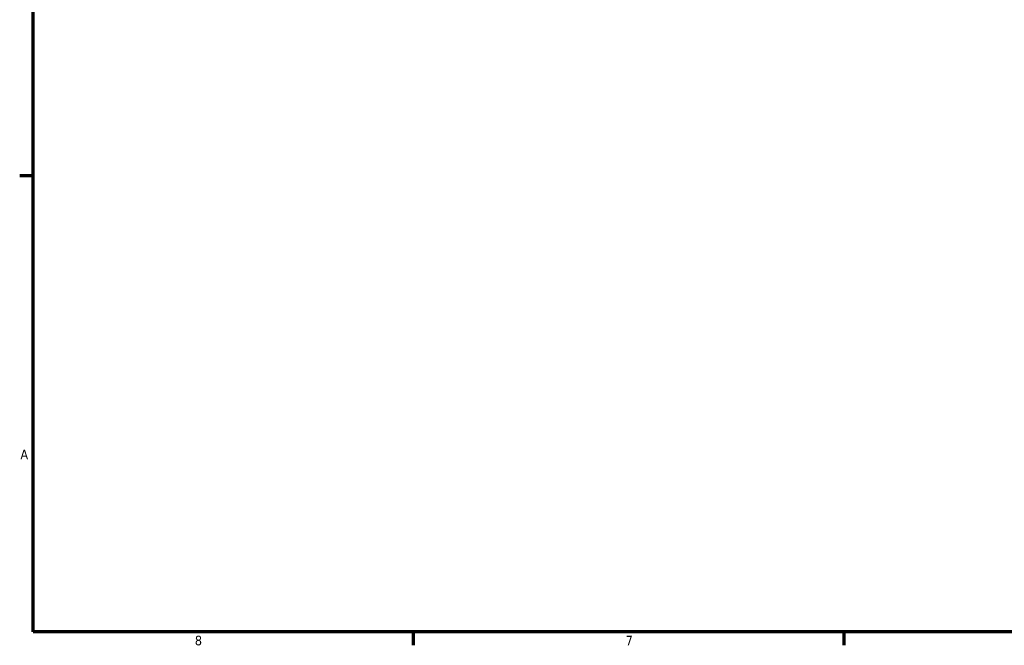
# Model space of a CAD drawing. Header units: inches. Extents: x 0.1 to 36.9, y -7.3 to 21.4.
# Tile 1 of 6: x 0.4 to 10.1, y 0.9 to 7. Entities that reach past the tile are written whole.
import ezdxf

# ---------------------------------------------------------------- set-up
doc = ezdxf.new("R2010")
doc.units = ezdxf.units.IN
doc.header["$MEASUREMENT"] = 0
doc.layers.add('Border (ANSI)', color=7, linetype='Continuous', lineweight=70)
doc.styles.add('Note Text (ANSI)', font='tahoma.ttf')

# ---------------------------------------------------------------- blocks, each defined once
blk = doc.blocks.new('Borders Default Border')
at = {"layer": 'Border (ANSI)'}
for p, q in [((0.5, 5.5), (0.3655, 5.5)), ((4.25, 1), (4.25, 0.8655)), ((8.5, 1), (8.5, 0.8655))]:
    blk.add_line(p, q, dxfattribs=at)
at = {"layer": 'Border (ANSI)', "flags": 128}
blk.add_lwpolyline([(0.5, 1), (0.5, 21), (33.5, 21), (33.5, 1), (0.5, 1)], dxfattribs=at)
at = {"layer": 'Border (ANSI)', "color": 5, "true_color": 0x0000ff, "char_height": 0.0945, "attachment_point": 7, "style": 'Note Text (ANSI)'}
for s, insert in [('A', (0.3726, 2.7028)), ('8', (2.0942, 0.8634)), ('7', (6.3457, 0.8655))]:
    blk.add_mtext(s, dxfattribs=dict(at, insert=insert))

msp = doc.modelspace()

# ---------------------------------------------------------------- block references
msp.add_blockref('Borders Default Border', (0, 0))

doc.saveas('drawing.dxf')
